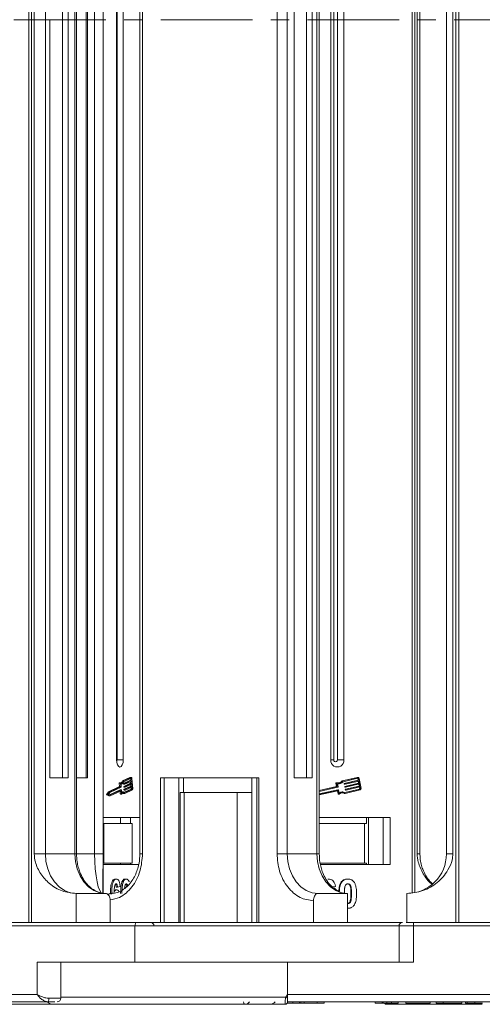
# Model space of a CAD drawing. Header units: millimetres. Extents: x -1004 to 529, y -22 to 1052.
# Tile 10 of 78: x -408 to -344, y 196 to 333. Entities that reach past the tile are written whole.
import ezdxf

# ---------------------------------------------------------------- set-up
doc = ezdxf.new("R2010")
doc.units = ezdxf.units.MM
doc.linetypes.add('CENTERX2', pattern=[20.32, 12.7, -2.54, 2.54, -2.54])

msp = doc.modelspace()

# ---------------------------------------------------------------- linework, layer by layer
at = {"color": 7, "linetype": 'Continuous', "lineweight": 15}
for p, q in [((-407.045, 457.676), (-407.045, 332.676)), ((-406.692, 332.676), (-406.692, 457.676)), ((-347.939, 457.676), (-347.939, 332.676)), ((-347.52, 332.676), (-347.52, 457.676)), ((-396.782, 453.621), (-396.782, 332.676)), ((-354, 453.627), (-354, 332.676)), ((-353.634, 332.676), (-353.634, 453.565)), ((-406.321, 448.176), (-406.321, 332.676)), ((-404.771, 332.676), (-404.771, 448.176)), ((-400.671, 448.176), (-400.671, 332.676)), ((-400.447, 332.676), (-400.447, 448.176)), ((-397.942, 448.176), (-397.942, 332.676)), ((-396.784, 332.676), (-396.784, 448.176)), ((-391.683, 448.176), (-391.683, 332.676)), ((-391.314, 332.676), (-391.314, 448.176)), ((-372.689, 448.176), (-372.689, 332.676)), ((-371.282, 332.676), (-371.282, 448.176)), ((-367.182, 448.176), (-367.182, 332.676)), ((-366.847, 332.676), (-366.847, 448.176)), ((-353.295, 448.176), (-353.295, 332.676)), ((-352.906, 332.676), (-352.906, 448.176)), ((-349.232, 448.176), (-349.232, 332.676)), ((-348.346, 332.676), (-348.346, 448.176)), ((-402.393, 332.676), (-402.393, 437.676)), ((-401.617, 332.676), (-401.617, 437.676)), ((-399.125, 332.676), (-399.125, 437.676)), ((-398.921, 332.676), (-398.921, 437.676)), ((-370.336, 437.676), (-370.336, 332.676)), ((-368.589, 332.676), (-368.589, 437.676)), ((-367.813, 332.676), (-367.813, 437.676)), ((-394.896, 435.176), (-394.896, 332.676)), ((-394.84, 332.676), (-394.84, 435.176)), ((-393.979, 332.676), (-393.979, 435.176)), ((-365.26, 435.176), (-365.26, 332.676)), ((-364.845, 435.176), (-364.845, 332.676)), ((-364.323, 332.676), (-364.323, 435.176)), ((-363.428, 332.676), (-363.428, 435.176)), ((-407.045, 332.676), (-407.045, 207.676)), ((-406.692, 207.676), (-406.692, 332.676)), ((-406.321, 332.676), (-406.321, 217.176)), ((-404.771, 217.176), (-404.771, 332.676)), ((-404.14, 332.676), (-404.14, 227.676)), ((-402.393, 227.676), (-402.393, 332.676)), ((-401.617, 227.676), (-401.617, 332.676)), ((-400.671, 332.676), (-400.671, 217.176)), ((-400.447, 217.176), (-400.447, 332.676)), ((-399.125, 227.676), (-399.125, 332.676)), ((-398.921, 227.676), (-398.921, 332.676)), ((-397.942, 332.676), (-397.942, 217.176)), ((-396.784, 217.176), (-396.784, 332.676)), ((-396.782, 332.676), (-396.782, 211.731)), ((-394.896, 332.676), (-394.896, 230.176)), ((-394.84, 230.176), (-394.84, 332.676)), ((-393.979, 230.176), (-393.979, 332.676)), ((-391.683, 332.676), (-391.683, 217.176)), ((-391.314, 217.176), (-391.314, 332.676)), ((-372.689, 332.676), (-372.689, 217.176)), ((-371.282, 217.176), (-371.282, 332.676)), ((-370.336, 332.676), (-370.336, 227.676)), ((-368.589, 227.676), (-368.589, 332.676)), ((-367.813, 227.676), (-367.813, 332.676)), ((-367.182, 332.676), (-367.182, 217.176)), ((-366.847, 217.176), (-366.847, 332.676)), ((-365.26, 332.676), (-365.26, 230.176)), ((-364.845, 332.676), (-364.845, 230.176)), ((-364.323, 230.176), (-364.323, 332.676)), ((-363.428, 230.176), (-363.428, 332.676)), ((-354, 332.676), (-354, 211.724)), ((-353.634, 211.786), (-353.634, 332.676)), ((-353.295, 332.676), (-353.295, 217.176)), ((-352.906, 217.176), (-352.906, 332.676)), ((-349.232, 332.676), (-349.232, 217.176)), ((-348.346, 217.176), (-348.346, 332.676)), ((-347.939, 332.676), (-347.939, 207.676)), ((-347.52, 207.676), (-347.52, 332.676)), ((-393.979, 230.176), (-394.84, 230.176)), ((-364.845, 230.176), (-365.26, 230.176)), ((-363.428, 230.176), (-364.323, 230.176)), ((-393.063, 227.742), (-394.108, 227.261)), ((-392.886, 227.742), (-393.931, 227.261)), ((-393.063, 227.742), (-392.886, 227.742)), ((-392.869, 227.746), (-393.047, 227.746)), ((-361.598, 227.742), (-363.686, 227.261)), ((-361.518, 227.742), (-363.606, 227.261)), ((-361.598, 227.742), (-361.518, 227.742)), ((-361.485, 227.746), (-361.565, 227.746)), ((-404.14, 227.676), (-401.617, 227.676)), ((-400.447, 227.676), (-398.921, 227.676)), ((-394.488, 226.486), (-396.047, 225.768)), ((-394.311, 226.486), (-395.869, 225.768)), ((-394.26, 226.389), (-395.847, 225.658)), ((-394.531, 226.93), (-394.488, 226.486)), ((-394.531, 226.93), (-394.354, 226.93)), ((-394.327, 227.001), (-394.505, 227.001)), ((-394.488, 226.486), (-394.311, 226.486)), ((-394.354, 226.93), (-394.311, 226.486)), ((-394.292, 226.868), (-394.249, 226.424)), ((-394.291, 226.857), (-394.227, 226.857)), ((-394.108, 227.261), (-393.931, 227.261)), ((-393.964, 226.877), (-393.958, 226.82)), ((-393.964, 226.877), (-393.786, 226.877)), ((-393.78, 226.82), (-393.958, 226.82)), ((-392.998, 227.352), (-393.953, 226.912)), ((-393.953, 226.912), (-393.775, 226.912)), ((-393.945, 226.797), (-393.767, 226.797)), ((-393.925, 226.475), (-393.919, 226.418)), ((-393.925, 226.475), (-393.747, 226.475)), ((-393.919, 226.418), (-393.741, 226.418)), ((-392.959, 226.95), (-393.914, 226.51)), ((-393.914, 226.51), (-393.736, 226.51)), ((-393.906, 226.394), (-393.728, 226.394)), ((-392.874, 227.627), (-393.903, 227.153)), ((-392.92, 226.548), (-393.875, 226.108)), ((-393.78, 226.82), (-393.786, 226.877)), ((-393.775, 226.912), (-392.82, 227.352)), ((-392.809, 227.237), (-393.764, 226.797)), ((-393.741, 226.418), (-393.747, 226.475)), ((-393.736, 226.51), (-392.781, 226.95)), ((-392.77, 226.835), (-393.725, 226.395)), ((-393.697, 226.108), (-392.742, 226.548)), ((-392.731, 226.433), (-393.686, 225.993)), ((-393.018, 227.561), (-392.998, 227.352)), ((-392.998, 227.352), (-392.82, 227.352)), ((-392.979, 227.159), (-392.959, 226.95)), ((-392.842, 227.582), (-392.973, 227.582)), ((-392.959, 226.95), (-392.781, 226.95)), ((-392.94, 226.757), (-392.92, 226.548)), ((-392.92, 226.548), (-392.742, 226.548)), ((-392.901, 226.355), (-392.887, 226.203)), ((-392.82, 227.352), (-392.842, 227.582)), ((-392.781, 226.95), (-392.809, 227.237)), ((-392.656, 226.227), (-392.79, 227.606)), ((-392.742, 226.548), (-392.77, 226.835)), ((-392.709, 226.203), (-392.731, 226.433)), ((-375.19, 227.676), (-388.812, 227.676)), ((-388.812, 227.676), (-388.812, 207.676)), ((-388.323, 207.676), (-388.323, 227.676)), ((-386.289, 227.676), (-386.289, 207.676)), ((-385.658, 225.676), (-385.658, 227.676)), ((-376.2, 207.676), (-376.2, 227.676)), ((-375.499, 227.676), (-375.499, 207.676)), ((-375.19, 207.676), (-375.19, 227.676)), ((-370.336, 227.676), (-367.813, 227.676)), ((-364.445, 226.486), (-366.847, 225.932)), ((-364.365, 226.486), (-366.847, 225.914)), ((-364.264, 226.389), (-366.847, 225.793)), ((-364.531, 226.93), (-364.445, 226.486)), ((-364.531, 226.93), (-364.451, 226.93)), ((-364.399, 227.001), (-364.479, 227.001)), ((-364.451, 226.93), (-364.365, 226.486)), ((-364.445, 226.486), (-364.365, 226.486)), ((-364.329, 226.868), (-364.243, 226.424)), ((-364.278, 226.857), (-364.198, 226.857)), ((-363.686, 227.261), (-363.606, 227.261)), ((-361.496, 227.627), (-363.551, 227.153)), ((-363.397, 226.877), (-363.386, 226.82)), ((-363.397, 226.877), (-363.317, 226.877)), ((-363.306, 226.82), (-363.386, 226.82)), ((-361.468, 227.352), (-363.376, 226.912)), ((-363.376, 226.912), (-363.296, 226.912)), ((-363.359, 226.797), (-363.279, 226.797)), ((-363.319, 226.475), (-363.308, 226.418)), ((-363.319, 226.475), (-363.239, 226.475)), ((-363.306, 226.82), (-363.317, 226.877)), ((-363.308, 226.418), (-363.228, 226.418)), ((-361.39, 226.95), (-363.298, 226.51)), ((-363.298, 226.51), (-363.218, 226.51)), ((-363.296, 226.912), (-361.388, 227.352)), ((-363.282, 226.394), (-363.201, 226.394)), ((-361.365, 227.237), (-363.274, 226.797)), ((-363.228, 226.418), (-363.239, 226.475)), ((-361.312, 226.548), (-363.22, 226.108)), ((-363.218, 226.51), (-361.31, 226.95)), ((-361.288, 226.835), (-363.196, 226.395)), ((-363.14, 226.108), (-361.232, 226.548)), ((-361.21, 226.433), (-363.118, 225.993)), ((-361.512, 227.582), (-361.468, 227.352)), ((-361.432, 227.582), (-361.512, 227.582)), ((-361.468, 227.352), (-361.388, 227.352)), ((-361.442, 227.22), (-361.39, 226.95)), ((-361.388, 227.352), (-361.432, 227.582)), ((-361.39, 226.95), (-361.31, 226.95)), ((-361.31, 226.95), (-361.365, 227.237)), ((-361.364, 226.817), (-361.312, 226.548)), ((-361.06, 226.227), (-361.327, 227.606)), ((-361.312, 226.548), (-361.232, 226.548)), ((-361.232, 226.548), (-361.288, 226.835)), ((-361.286, 226.415), (-361.245, 226.203)), ((-361.165, 226.203), (-361.21, 226.433)), ((-396.047, 225.768), (-396.277, 225.417)), ((-396.1, 225.417), (-396.277, 225.417)), ((-396.267, 225.311), (-395.991, 225.193)), ((-396.267, 225.311), (-396.089, 225.311)), ((-395.869, 225.768), (-396.1, 225.417)), ((-396.089, 225.311), (-395.814, 225.193)), ((-396.047, 225.768), (-395.869, 225.768)), ((-395.847, 225.658), (-396.017, 225.4)), ((-396.017, 225.4), (-395.814, 225.313)), ((-395.991, 225.193), (-395.814, 225.193)), ((-394.404, 226.044), (-395.906, 225.352)), ((-395.814, 225.313), (-394.226, 226.044)), ((-395.814, 225.193), (-394.268, 225.905)), ((-394.425, 225.833), (-394.389, 225.467)), ((-394.404, 226.044), (-394.226, 226.044)), ((-394.224, 226.045), (-394.401, 226.045)), ((-394.212, 225.467), (-394.389, 225.467)), ((-394.363, 225.42), (-394.185, 225.42)), ((-394.317, 225.882), (-394.252, 225.882)), ((-394.252, 225.882), (-394.212, 225.467)), ((-394.21, 226.022), (-394.167, 225.577)), ((-393.926, 225.729), (-394.103, 225.729)), ((-393.941, 225.537), (-393.764, 225.537)), ((-393.886, 226.073), (-393.88, 226.016)), ((-393.886, 226.073), (-393.708, 226.073)), ((-393.88, 226.016), (-393.702, 226.016)), ((-393.875, 226.108), (-393.697, 226.108)), ((-393.867, 225.992), (-393.689, 225.992)), ((-392.907, 226.133), (-393.831, 225.708)), ((-393.764, 225.537), (-392.719, 226.019)), ((-393.758, 225.66), (-392.73, 226.133)), ((-393.702, 226.016), (-393.708, 226.073)), ((-392.73, 226.133), (-392.907, 226.133)), ((-392.887, 226.203), (-392.709, 226.203)), ((-386.115, 225.676), (-386.115, 207.676)), ((-385.561, 225.676), (-386.115, 225.676)), ((-385.561, 207.676), (-385.561, 225.676)), ((-385.561, 225.676), (-378.189, 225.676)), ((-378.189, 225.676), (-378.189, 207.676)), ((-376.2, 225.676), (-378.189, 225.676)), ((-366.847, 225.433), (-364.197, 226.044)), ((-364.277, 226.044), (-366.847, 225.452)), ((-366.847, 225.313), (-364.28, 225.905)), ((-364.328, 225.882), (-364.248, 225.467)), ((-364.328, 225.882), (-364.248, 225.882)), ((-364.277, 226.044), (-364.197, 226.044)), ((-364.192, 226.045), (-364.272, 226.045)), ((-364.248, 225.882), (-364.168, 225.467)), ((-364.168, 225.467), (-364.248, 225.467)), ((-364.195, 225.42), (-364.115, 225.42)), ((-364.165, 226.022), (-364.079, 225.577)), ((-363.596, 225.729), (-363.676, 225.729)), ((-363.352, 225.537), (-363.272, 225.537)), ((-361.287, 226.133), (-363.291, 225.671)), ((-363.272, 225.537), (-361.184, 226.019)), ((-363.262, 225.66), (-361.207, 226.133)), ((-363.241, 226.073), (-363.23, 226.016)), ((-363.241, 226.073), (-363.161, 226.073)), ((-363.23, 226.016), (-363.15, 226.016)), ((-363.22, 226.108), (-363.14, 226.108)), ((-363.204, 225.992), (-363.124, 225.992)), ((-363.15, 226.016), (-363.161, 226.073)), ((-361.207, 226.133), (-361.287, 226.133)), ((-361.245, 226.203), (-361.165, 226.203)), ((-391.683, 222.176), (-396.782, 222.176)), ((-396.782, 221.376), (-396.653, 221.376)), ((-396.653, 221.376), (-396.653, 215.876)), ((-396.653, 221.376), (-392.755, 221.376)), ((-394.351, 221.376), (-394.351, 222.176)), ((-392.99, 221.376), (-392.99, 222.176)), ((-392.755, 215.876), (-392.755, 221.376)), ((-357.013, 222.176), (-366.847, 222.176)), ((-366.847, 221.376), (-360.57, 221.376)), ((-360.57, 215.876), (-360.57, 221.376)), ((-360.57, 221.376), (-360.321, 221.376)), ((-360.321, 221.376), (-360.321, 222.176)), ((-360.022, 222.176), (-360.022, 215.676)), ((-358.014, 215.676), (-358.014, 222.176)), ((-357.013, 215.676), (-357.013, 222.176)), ((-406.321, 217.176), (-404.771, 217.176)), ((-404.771, 217.176), (-400.671, 217.176)), ((-400.671, 217.176), (-400.447, 217.176)), ((-400.447, 217.176), (-397.942, 217.176)), ((-397.942, 217.176), (-396.784, 217.176)), ((-391.683, 217.176), (-391.314, 217.176)), ((-372.689, 217.176), (-371.282, 217.176)), ((-371.282, 217.176), (-367.182, 217.176)), ((-367.182, 217.176), (-366.847, 217.176)), ((-353.295, 217.176), (-352.906, 217.176)), ((-349.232, 217.176), (-348.346, 217.176)), ((-396.653, 215.876), (-396.782, 215.876)), ((-396.782, 215.676), (-391.843, 215.676)), ((-396.653, 215.876), (-392.755, 215.876)), ((-394.351, 215.876), (-394.351, 215.676)), ((-392.99, 215.676), (-392.99, 215.876)), ((-366.727, 215.876), (-360.57, 215.876)), ((-366.684, 215.676), (-357.013, 215.676)), ((-360.321, 215.876), (-360.57, 215.876)), ((-360.321, 215.876), (-360.321, 215.676)), ((-394.928, 213.676), (-395.106, 213.676)), ((-393.984, 213.269), (-394.162, 213.269)), ((-393.566, 213.676), (-393.744, 213.676)), ((-365.599, 213.676), (-365.679, 213.676)), ((-363.713, 213.269), (-363.793, 213.269)), ((-362.878, 213.676), (-362.958, 213.676)), ((-400.503, 211.676), (-400.503, 207.676)), ((-400.503, 211.676), (-396.403, 211.676)), ((-395.755, 211.622), (-395.577, 211.622)), ((-394.92, 212.188), (-395.097, 212.188)), ((-394.777, 212.547), (-394.955, 212.547)), ((-394.424, 212.631), (-394.777, 212.547)), ((-367.014, 211.676), (-362.914, 211.676)), ((-364.593, 212.631), (-365.018, 212.581)), ((-362.914, 207.676), (-362.914, 211.676)), ((-362.384, 211.648), (-362.464, 211.648)), ((-354.732, 207.676), (-354.732, 211.676)), ((-395.772, 207.676), (-395.772, 210.676)), ((-367.644, 210.676), (-367.644, 207.676)), ((-362.463, 210.684), (-362.543, 210.684)), ((-362.878, 209.624), (-362.914, 209.624)), ((-392.044, 207.676), (-430.514, 207.676)), ((-353.803, 207.176), (-353.803, 207.676)), ((-304.232, 207.676), (-353.803, 207.676)), ((-430.829, 207.176), (-392.359, 207.176)), ((-392.359, 207.176), (-392.359, 202.176)), ((-392.359, 207.176), (-355.803, 207.176)), ((-355.803, 207.176), (-355.803, 202.176)), ((-355.803, 207.176), (-353.803, 207.176)), ((-353.803, 202.176), (-353.803, 207.176)), ((-353.803, 207.176), (-304.232, 207.176)), ((-405.885, 202.176), (-405.885, 197.676)), ((-392.359, 202.176), (-405.885, 202.176)), ((-402.623, 197.176), (-402.623, 202.176)), ((-392.359, 202.176), (-371.232, 202.176)), ((-371.232, 197.676), (-371.232, 202.176)), ((-371.232, 202.176), (-353.803, 202.176)), ((-405.885, 197.676), (-444.354, 197.676)), ((-443.724, 196.676), (-404.386, 196.676)), ((-404.307, 197.176), (-402.623, 197.176)), ((-402.623, 197.326), (-371.466, 197.326)), ((-371.466, 197.326), (-371.232, 197.676)), ((-371.295, 196.476), (-370.483, 196.476)), ((-321.66, 197.676), (-371.232, 197.676)), ((-371.232, 196.678), (-371.232, 196.676)), ((-371.232, 196.676), (-346.604, 196.676)), ((-366.276, 196.676), (-371.232, 196.676)), ((-371.232, 196.676), (-320.542, 196.676)), ((-370.483, 196.476), (-370.483, 196.676)), ((-370.483, 196.476), (-369.602, 196.476)), ((-369.602, 196.676), (-369.602, 196.476)), ((-369.602, 196.476), (-369.402, 196.476)), ((-369.402, 196.676), (-369.402, 196.476)), ((-368.921, 196.676), (-368.921, 196.476)), ((-367.114, 196.676), (-367.114, 196.476)), ((-366.164, 196.476), (-366.164, 196.676)), ((-359.104, 196.676), (-359.104, 196.476)), ((-358.142, 196.476), (-359.104, 196.476)), ((-358.142, 196.676), (-358.142, 196.476)), ((-358.012, 196.676), (-358.012, 196.476)), ((-357.497, 196.676), (-357.497, 196.476)), ((-356.86, 196.676), (-356.86, 196.476)), ((-356.86, 196.476), (-355.898, 196.476)), ((-355.898, 196.676), (-354.873, 196.676)), ((-355.898, 196.676), (-355.898, 196.476)), ((-354.873, 196.676), (-354.873, 196.476)), ((-354.873, 196.476), (-351.475, 196.476)), ((-351.475, 196.676), (-351.475, 196.476)), ((-350.642, 196.676), (-350.642, 196.476)), ((-350.642, 196.476), (-349.68, 196.476)), ((-349.68, 196.676), (-349.68, 196.476)), ((-349.68, 196.476), (-347.116, 196.476)), ((-347.116, 196.676), (-347.116, 196.476)), ((-346.604, 196.676), (-346.604, 196.476)), ((-346.38, 196.676), (-346.38, 196.476)), ((-345.292, 196.676), (-345.292, 196.476)), ((-403.907, 196.326), (-417.392, 196.326)), ((-405.188, 196.326), (-405.185, 196.326)), ((-377.157, 196.326), (-377.16, 196.326)), ((-373.712, 196.326), (-373.7, 196.326)), ((-371.582, 196.326), (-371.582, 196.326)), ((-357.492, 196.326), (-357.493, 196.326)), ((-344.303, 196.326), (-357.492, 196.326))]:
    msp.add_line(p, q, dxfattribs=at)
at = {"color": 1, "linetype": 'CENTERX2', "lineweight": 13}
msp.add_line((355.422, 332.676), (-482.661, 332.676), dxfattribs=at)
at = {"color": 7, "linetype": 'Continuous', "lineweight": 15, "flags": 128}
for points in [[(-394.896, 230.176), (-394.861, 229.793), (-394.762, 229.468), (-394.613, 229.252), (-394.438, 229.176), (-394.262, 229.252), (-394.113, 229.468), (-394.014, 229.793), (-393.979, 230.176)], [(-393.047, 227.746), (-393.048, 227.746), (-393.063, 227.742)], [(-392.886, 227.742), (-392.87, 227.746), (-392.854, 227.743), (-392.839, 227.733), (-392.825, 227.717), (-392.812, 227.696), (-392.802, 227.669), (-392.795, 227.639), (-392.79, 227.606)], [(-361.565, 227.746), (-361.567, 227.746), (-361.598, 227.742)], [(-394.505, 227.001), (-394.505, 227.001), (-394.512, 226.999), (-394.518, 226.993), (-394.524, 226.984), (-394.528, 226.973), (-394.531, 226.959), (-394.532, 226.945), (-394.531, 226.93)], [(-394.354, 226.93), (-394.354, 226.945), (-394.353, 226.959), (-394.35, 226.973), (-394.346, 226.984), (-394.341, 226.993), (-394.334, 226.999), (-394.328, 227.001), (-394.321, 226.999)], [(-394.321, 226.999), (-394.268, 226.98), (-394.215, 226.975), (-394.161, 226.987), (-394.109, 227.013), (-394.059, 227.055), (-394.012, 227.111), (-393.969, 227.18), (-393.931, 227.261)], [(-393.903, 227.153), (-393.943, 227.076), (-393.986, 227.008), (-394.033, 226.953), (-394.082, 226.909), (-394.133, 226.879), (-394.186, 226.861), (-394.239, 226.858), (-394.292, 226.868)], [(-393.958, 226.82), (-393.957, 226.814), (-393.956, 226.809), (-393.954, 226.805), (-393.952, 226.801), (-393.95, 226.799), (-393.947, 226.797), (-393.945, 226.797)], [(-393.919, 226.418), (-393.918, 226.412), (-393.917, 226.407), (-393.915, 226.403), (-393.913, 226.399), (-393.911, 226.397), (-393.908, 226.395), (-393.906, 226.394)], [(-393.764, 226.797), (-393.767, 226.797), (-393.77, 226.797), (-393.772, 226.799), (-393.774, 226.801), (-393.776, 226.805), (-393.778, 226.809), (-393.779, 226.814), (-393.78, 226.82)], [(-393.725, 226.395), (-393.728, 226.394), (-393.731, 226.395), (-393.733, 226.397), (-393.735, 226.399), (-393.737, 226.403), (-393.739, 226.407), (-393.74, 226.412), (-393.741, 226.418)], [(-392.842, 227.582), (-392.844, 227.593), (-392.847, 227.603), (-392.85, 227.612), (-392.854, 227.619), (-392.859, 227.624), (-392.864, 227.628), (-392.869, 227.629), (-392.874, 227.627)], [(-364.327, 226.859), (-364.303, 226.858), (-364.278, 226.857)], [(-394.401, 226.045), (-394.402, 226.045), (-394.404, 226.044)], [(-394.389, 225.467), (-394.387, 225.453), (-394.384, 225.44), (-394.378, 225.43), (-394.372, 225.424), (-394.366, 225.42), (-394.363, 225.42)], [(-394.268, 225.905), (-394.265, 225.906), (-394.263, 225.905), (-394.26, 225.904), (-394.258, 225.901), (-394.256, 225.897), (-394.254, 225.893), (-394.253, 225.888), (-394.252, 225.882)], [(-394.226, 226.044), (-394.224, 226.045), (-394.221, 226.044), (-394.219, 226.043), (-394.216, 226.04), (-394.214, 226.036), (-394.213, 226.032), (-394.211, 226.027), (-394.21, 226.022)], [(-394.169, 225.432), (-394.175, 225.425), (-394.181, 225.421), (-394.188, 225.42), (-394.195, 225.424), (-394.201, 225.43), (-394.206, 225.44), (-394.21, 225.453), (-394.212, 225.467)], [(-394.103, 225.729), (-394.145, 225.725), (-394.181, 225.715)], [(-394.169, 225.432), (-394.124, 225.497), (-394.076, 225.548), (-394.026, 225.584), (-393.973, 225.606), (-393.919, 225.612), (-393.866, 225.602), (-393.814, 225.577), (-393.764, 225.537)], [(-394.015, 225.59), (-393.992, 225.577), (-393.941, 225.537)], [(-393.88, 226.016), (-393.879, 226.01), (-393.878, 226.005), (-393.876, 226.001), (-393.874, 225.997), (-393.872, 225.994), (-393.869, 225.993), (-393.867, 225.992)], [(-393.686, 225.993), (-393.689, 225.992), (-393.692, 225.993), (-393.694, 225.994), (-393.696, 225.997), (-393.699, 226.001), (-393.7, 226.005), (-393.701, 226.01), (-393.702, 226.016)], [(-364.272, 226.045), (-364.272, 226.045), (-364.277, 226.044)], [(-400.503, 211.676), (-401.335, 211.781), (-402.136, 212.094), (-402.874, 212.602), (-403.521, 213.286), (-404.051, 214.12), (-404.446, 215.071), (-404.689, 216.103), (-404.771, 217.176)], [(-400.671, 217.176), (-400.589, 216.103), (-400.346, 215.071), (-399.952, 214.12), (-399.421, 213.286), (-398.774, 212.602), (-398.037, 212.094), (-397.236, 211.781), (-396.403, 211.676)], [(-397.942, 217.176), (-397.92, 216.103), (-397.856, 215.071), (-397.752, 214.12), (-397.613, 213.286), (-397.442, 212.602), (-397.248, 212.094), (-397.037, 211.781), (-396.817, 211.676)], [(-367.014, 211.676), (-367.846, 211.781), (-368.647, 212.094), (-369.385, 212.602), (-370.032, 213.286), (-370.563, 214.12), (-370.957, 215.071), (-371.2, 216.103), (-371.282, 217.176)], [(-367.182, 217.176), (-367.1, 216.103), (-366.858, 215.071), (-366.463, 214.12), (-365.932, 213.286), (-365.286, 212.602), (-364.548, 212.094), (-363.747, 211.781), (-362.914, 211.676)], [(-392.359, 207.176), (-392.353, 207.273), (-392.335, 207.367), (-392.306, 207.453), (-392.267, 207.529), (-392.219, 207.591), (-392.165, 207.637), (-392.106, 207.666), (-392.044, 207.676)], [(-377.32, 196.676), (-377.317, 196.607), (-377.308, 196.542), (-377.293, 196.481), (-377.273, 196.428), (-377.249, 196.385), (-377.221, 196.352), (-377.191, 196.332), (-377.16, 196.326)], [(-377.319, 196.676), (-377.315, 196.607), (-377.306, 196.542), (-377.291, 196.481), (-377.271, 196.428), (-377.246, 196.385), (-377.219, 196.352), (-377.188, 196.332), (-377.157, 196.326)]]:
    msp.add_lwpolyline(points, dxfattribs=at)
at = {"color": 7, "linetype": 'Continuous', "lineweight": 15}
for centre, radius, start, end in [((-395.288, 230.157), 0.448, 333.89769, 2.36402), ((-364.344, 230.111), 0.919, 175.9743, 4.0257), ((-364.584, 230.157), 0.262, 175.9743, 4.0257), ((-361.487, 227.583), 0.162, 8.32416, 100.8818), ((-394.566, 227.406), 0.48, 301.38027, 342.33473), ((-394.286, 226.416), 0.0372, 314.13938, 12.60398), ((-393.927, 226.885), 0.0372, 134.13938, 192.60398), ((-393.888, 226.483), 0.0372, 134.13938, 192.60398), ((-393.75, 226.885), 0.0372, 134.13938, 192.60398), ((-393.711, 226.483), 0.0372, 134.13938, 192.60398), ((-364.476, 226.944), 0.0572, 92.84729, 193.92895), ((-364.397, 226.944), 0.0562, 78.9022, 194.44444), ((-364.199, 227.736), 0.76, 255.78244, 321.29256), ((-364.201, 227.722), 0.863, 261.47043, 318.84219), ((-364.272, 226.417), 0.0294, 285.60851, 12.74305), ((-364.288, 227.75), 0.775, 273.67907, 320.9117), ((-363.368, 226.884), 0.0294, 105.60851, 192.74305), ((-363.359, 226.824), 0.0274, 188.63445, 268.36057), ((-363.29, 226.482), 0.0294, 105.60851, 192.74305), ((-363.288, 226.884), 0.0294, 105.60851, 192.74305), ((-363.281, 226.422), 0.0274, 188.63445, 268.36057), ((-363.279, 226.824), 0.0271, 188.32416, 280.8818), ((-363.21, 226.482), 0.0294, 105.60851, 192.74305), ((-363.201, 226.422), 0.0271, 188.32416, 280.8818), ((-361.57, 227.571), 0.0591, 10.3902, 52.74216), ((-361.486, 227.574), 0.0541, 8.32416, 100.8818), ((-396.202, 225.371), 0.088, 148.4171, 222.65237), ((-396.025, 225.371), 0.088, 148.4171, 222.65237), ((-393.931, 225.462), 0.263, 48.76757, 153.96775), ((-393.849, 226.081), 0.0372, 134.13938, 192.60398), ((-393.672, 226.081), 0.0372, 134.13938, 192.60398), ((-392.959, 226.187), 0.0744, 314.13938, 12.60398), ((-392.781, 226.187), 0.0744, 314.13938, 12.60398), ((-392.874, 226.179), 0.223, 314.13938, 12.60398), ((-364.359, 225.877), 0.0306, 10.77909, 32.19325), ((-364.275, 225.878), 0.0271, 8.32416, 100.8818), ((-364.194, 225.475), 0.055, 188.75058, 268.24443), ((-364.192, 226.018), 0.0271, 8.32416, 100.8818), ((-364.116, 225.473), 0.0528, 187.30514, 308.70232), ((-363.674, 224.88), 0.849, 90.15732, 119.17631), ((-363.597, 224.865), 0.747, 64.22467, 130.55629), ((-363.597, 224.886), 0.843, 66.58618, 124.90611), ((-363.678, 224.867), 0.745, 64.0967, 86.80338), ((-363.212, 226.079), 0.0294, 105.60851, 192.74305), ((-363.203, 226.02), 0.0274, 188.63445, 268.36057), ((-363.132, 226.079), 0.0294, 105.60851, 192.74305), ((-363.123, 226.019), 0.0271, 188.32416, 280.8818), ((-361.303, 226.19), 0.0588, 285.60851, 12.74305), ((-361.223, 226.19), 0.0588, 285.60851, 12.74305), ((-361.232, 226.188), 0.176, 285.60851, 12.74305), ((-354.732, 217.176), 5.5, 270, 0), ((-390.227, 207.176), 0.5, 0, 90), ((-355.303, 207.176), 0.5, 90, 180), ((-403.732, 197.326), 1, 220.5416, 270), ((-405.158, 197.054), 0.859, 333.88979, 8.15539), ((-403.123, 197.176), 0.5, 270, 0), ((-373.699, 197.326), 1, 270, 319.4584), ((-371.582, 196.676), 0.35, 269.99809, 359.99965), ((-335.688, 264.253), 75.89, 241.87179, 242.07191), ((-357.488, 196.64), 0.314, 212.2896, 269.08367), ((-357.487, 196.64), 0.315, 212.33222, 269.07037)]:
    msp.add_arc(centre, radius, start, end, dxfattribs=at)
for points, knots in [([(-406.321, 217.176), (-406.281, 216.785), (-406.18, 215.786), (-405.429, 214.332), (-404.181, 212.919), (-402.481, 211.882), (-401.16, 211.744), (-400.503, 211.676)], [0, 0, 0, 0, 0.1257134, 0.3212757, 0.5244662, 0.763484, 1, 1, 1, 1]), ([(-396.438, 211.69), (-396.474, 211.686), (-396.838, 211.645), (-397.479, 211.842), (-398.31, 212.286), (-399.001, 212.928), (-399.566, 213.709), (-399.961, 214.523), (-400.219, 215.317), (-400.404, 216.172), (-400.432, 216.804), (-400.447, 217.176)], [0, 0, 0, 0, 0.0184747, 0.1833772, 0.3223338, 0.4539016, 0.5780474, 0.6979366, 0.7850116, 0.8735924, 1, 1, 1, 1]), ([(-396.817, 211.676), (-396.813, 211.752), (-396.805, 211.905), (-396.795, 213.094), (-396.788, 214.645), (-396.784, 216.089), (-396.784, 216.881), (-396.784, 217.176)], [0, 0, 0, 0, 0.2490962, 0.4982428, 0.745205, 0.90541, 1, 1, 1, 1]), ([(-395.845, 210.802), (-395.387, 210.87), (-394.588, 210.988), (-393.574, 211.71), (-392.765, 212.544), (-392.114, 213.587), (-391.485, 215.1), (-391.381, 216.358), (-391.314, 217.176)], [0, 0, 0, 0, 0.1855577, 0.3235968, 0.4645653, 0.6055339, 0.743573, 1, 1, 1, 1]), ([(-391.683, 217.176), (-391.705, 216.737), (-391.735, 216.119), (-391.932, 215.247), (-392.165, 214.536), (-392.538, 213.768), (-393.018, 213.069), (-393.604, 212.47), (-394.282, 212.013), (-395.001, 211.721), (-395.492, 211.702), (-395.727, 211.693)], [0, 0, 0, 0, 0.1480176, 0.2086585, 0.308329, 0.4108522, 0.5201511, 0.6342901, 0.7540816, 0.8822228, 1, 1, 1, 1]), ([(-372.689, 217.176), (-372.621, 216.358), (-372.518, 215.1), (-371.889, 213.587), (-371.238, 212.545), (-370.429, 211.706), (-369.255, 210.896), (-368.279, 210.762), (-367.644, 210.676)], [0, 0, 0, 0, 0.2394568, 0.3683607, 0.5, 0.6316393, 0.7605432, 1, 1, 1, 1]), ([(-364.811, 212.391), (-365.001, 212.551), (-365.404, 212.889), (-365.934, 213.629), (-366.339, 214.442), (-366.604, 215.244), (-366.8, 216.124), (-366.829, 216.778), (-366.847, 217.176)], [0, 0, 0, 0, 0.1650514, 0.3504811, 0.5346485, 0.6686477, 0.7985185, 1, 1, 1, 1]), ([(-354.732, 211.676), (-353.972, 211.752), (-352.452, 211.905), (-350.43, 213.094), (-349.098, 214.645), (-348.437, 216.089), (-348.371, 216.881), (-348.346, 217.176)], [0, 0, 0, 0, 0.2490962, 0.4982428, 0.745205, 0.90541, 1, 1, 1, 1]), ([(-353.295, 217.176), (-353.26, 216.783), (-353.169, 215.781), (-352.465, 214.369), (-351.786, 213.328), (-351.295, 213.019), (-351.261, 212.997)], [0, 0, 0, 0, 0.2329849, 0.5954212, 0.9719946, 1, 1, 1, 1]), ([(-351.19, 213.042), (-351.303, 213.141), (-351.672, 213.466), (-352.119, 214.147), (-352.511, 214.96), (-352.759, 215.766), (-352.887, 216.495), (-352.901, 216.983), (-352.906, 217.176)], [0, 0, 0, 0, 0.1028391, 0.3379815, 0.5318824, 0.6901784, 0.878204, 1, 1, 1, 1]), ([(-395.106, 213.676), (-395.168, 213.666), (-395.292, 213.646), (-395.461, 213.458), (-395.6, 213.16), (-395.718, 212.64), (-395.751, 212.102), (-395.754, 211.72), (-395.755, 211.622)], [0, 0, 0, 0, 0.1432403, 0.2876095, 0.4304489, 0.5911346, 0.8954395, 1, 1, 1, 1]), ([(-395.577, 211.622), (-395.576, 211.755), (-395.572, 212.157), (-395.53, 212.712), (-395.402, 213.221), (-395.243, 213.523), (-395.074, 213.661), (-394.967, 213.672), (-394.928, 213.676)], [0, 0, 0, 0, 0.14233715, 0.4291269, 0.58994334, 0.75120549, 0.90989458, 1, 1, 1, 1]), ([(-394.973, 213.009), (-394.998, 213.003), (-395.048, 212.993), (-395.117, 212.892), (-395.183, 212.72), (-395.232, 212.358), (-395.243, 212.058), (-395.251, 211.853)], [0, 0, 0, 0, 0.1120492, 0.2243802, 0.3701146, 0.5702758, 1, 1, 1, 1]), ([(-395.061, 212.96), (-395.051, 212.948), (-395.023, 212.918), (-394.987, 212.818), (-394.964, 212.686), (-394.958, 212.588), (-394.955, 212.547)], [0, 0, 0, 0, 0.1538214, 0.401788, 0.7485834, 1, 1, 1, 1]), ([(-394.777, 212.547), (-394.783, 212.625), (-394.792, 212.747), (-394.833, 212.891), (-394.882, 212.972), (-394.931, 213.005), (-394.962, 213.008), (-394.973, 213.009)], [0, 0, 0, 0, 0.33383999, 0.52454673, 0.71637239, 0.89182439, 1, 1, 1, 1]), ([(-394.928, 213.676), (-394.866, 213.665), (-394.753, 213.646), (-394.609, 213.462), (-394.499, 213.185), (-394.446, 212.888), (-394.429, 212.689), (-394.424, 212.631)], [0, 0, 0, 0, 0.2426908, 0.4390024, 0.635006, 0.8950587, 1, 1, 1, 1]), ([(-394.162, 213.269), (-394.18, 213.215), (-394.216, 213.105), (-394.267, 212.871), (-394.308, 212.566), (-394.331, 212.231), (-394.342, 211.926), (-394.343, 211.746), (-394.343, 211.656)], [0, 0, 0, 0, 0.1186054, 0.2395285, 0.4577299, 0.6808956, 0.8402145, 1, 1, 1, 1]), ([(-394.166, 211.656), (-394.165, 211.79), (-394.162, 212.093), (-394.129, 212.62), (-394.065, 213.041), (-393.992, 213.247), (-393.984, 213.269)], [0, 0, 0, 0, 0.2373811, 0.5389182, 0.9490817, 1, 1, 1, 1]), ([(-393.744, 213.676), (-393.774, 213.673), (-393.836, 213.668), (-393.927, 213.626), (-394.014, 213.548), (-394.081, 213.451), (-394.129, 213.353), (-394.151, 213.297), (-394.162, 213.269)], [0, 0, 0, 0, 0.1936008, 0.3905147, 0.5848165, 0.7866715, 0.8927878, 1, 1, 1, 1]), ([(-393.984, 213.269), (-393.964, 213.319), (-393.923, 213.421), (-393.845, 213.537), (-393.759, 213.62), (-393.681, 213.658), (-393.616, 213.673), (-393.583, 213.675), (-393.566, 213.676)], [0, 0, 0, 0, 0.1937762, 0.3936, 0.5878635, 0.7889077, 0.894169, 1, 1, 1, 1]), ([(-393.774, 212.616), (-393.763, 212.685), (-393.745, 212.798), (-393.696, 212.923), (-393.639, 212.99), (-393.594, 213.006), (-393.569, 213.009), (-393.566, 213.009)], [0, 0, 0, 0, 0.3348035, 0.5425606, 0.750382, 0.9707212, 1, 1, 1, 1]), ([(-393.655, 212.963), (-393.641, 212.948), (-393.609, 212.913), (-393.563, 212.781), (-393.544, 212.659), (-393.532, 212.579)], [0, 0, 0, 0, 0.20842898, 0.47959735, 1, 1, 1, 1]), ([(-393.566, 213.676), (-393.535, 213.673), (-393.474, 213.669), (-393.383, 213.625), (-393.295, 213.547), (-393.229, 213.448), (-393.18, 213.35), (-393.158, 213.293), (-393.146, 213.264)], [0, 0, 0, 0, 0.1926273, 0.3886837, 0.5820134, 0.7832006, 0.8910383, 1, 1, 1, 1]), ([(-393.566, 213.009), (-393.54, 213.003), (-393.493, 212.993), (-393.435, 212.918), (-393.399, 212.828), (-393.388, 212.759), (-393.383, 212.732)], [0, 0, 0, 0, 0.3298008, 0.5813367, 0.8336387, 1, 1, 1, 1]), ([(-365.298, 212.547), (-365.309, 212.625), (-365.327, 212.747), (-365.41, 212.891), (-365.507, 212.972), (-365.606, 213.005), (-365.666, 213.008), (-365.689, 213.009)], [0, 0, 0, 0, 0.33384, 0.5245467, 0.7163724, 0.8918244, 1, 1, 1, 1]), ([(-365.599, 213.676), (-365.474, 213.665), (-365.249, 213.646), (-364.962, 213.462), (-364.741, 213.185), (-364.635, 212.888), (-364.602, 212.689), (-364.593, 212.631)], [0, 0, 0, 0, 0.2426908, 0.4390024, 0.635006, 0.8950587, 1, 1, 1, 1]), ([(-363.793, 213.269), (-363.829, 213.215), (-363.902, 213.105), (-364.003, 212.871), (-364.084, 212.566), (-364.13, 212.259), (-364.141, 212.072), (-364.144, 212.01)], [0, 0, 0, 0, 0.1500294, 0.3029906, 0.5790035, 0.861296, 1, 1, 1, 1]), ([(-364.066, 211.988), (-364.065, 212.011), (-364.06, 212.203), (-364, 212.62), (-363.874, 213.041), (-363.729, 213.247), (-363.713, 213.269)], [0, 0, 0, 0, 0.050119, 0.425699, 0.9365787, 1, 1, 1, 1]), ([(-362.958, 213.676), (-363.019, 213.673), (-363.142, 213.668), (-363.324, 213.626), (-363.498, 213.548), (-363.631, 213.451), (-363.728, 213.353), (-363.771, 213.297), (-363.793, 213.269)], [0, 0, 0, 0, 0.1936008, 0.3905147, 0.5848165, 0.7866715, 0.8927878, 1, 1, 1, 1]), ([(-363.713, 213.269), (-363.673, 213.319), (-363.59, 213.421), (-363.435, 213.537), (-363.262, 213.62), (-363.107, 213.658), (-362.978, 213.673), (-362.911, 213.675), (-362.878, 213.676)], [0, 0, 0, 0, 0.1937762, 0.3936, 0.5878635, 0.7889077, 0.894169, 1, 1, 1, 1]), ([(-363.293, 212.616), (-363.271, 212.685), (-363.236, 212.798), (-363.137, 212.923), (-363.024, 212.99), (-362.933, 213.006), (-362.883, 213.009), (-362.878, 213.009)], [0, 0, 0, 0, 0.3348035, 0.5425606, 0.750382, 0.9707212, 1, 1, 1, 1]), ([(-362.958, 213.009), (-362.905, 213.003), (-362.813, 212.993), (-362.695, 212.918), (-362.594, 212.778), (-362.502, 212.507), (-362.469, 212.11), (-362.466, 211.803), (-362.464, 211.648)], [0, 0, 0, 0, 0.1056461, 0.1862213, 0.267042, 0.4315406, 0.7127076, 1, 1, 1, 1]), ([(-362.878, 213.676), (-362.816, 213.673), (-362.693, 213.669), (-362.512, 213.625), (-362.337, 213.547), (-362.204, 213.448), (-362.106, 213.35), (-362.062, 213.293), (-362.039, 213.264)], [0, 0, 0, 0, 0.1926273, 0.3886837, 0.5820134, 0.7832006, 0.8910383, 1, 1, 1, 1]), ([(-362.878, 213.009), (-362.825, 213.003), (-362.732, 212.993), (-362.615, 212.918), (-362.513, 212.778), (-362.422, 212.507), (-362.389, 212.11), (-362.386, 211.803), (-362.384, 211.648)], [0, 0, 0, 0, 0.1056461, 0.1862213, 0.267042, 0.4315406, 0.7127076, 1, 1, 1, 1]), ([(-362.039, 213.264), (-362.003, 213.21), (-361.93, 213.101), (-361.834, 212.869), (-361.752, 212.573), (-361.706, 212.242), (-361.683, 211.933), (-361.681, 211.743), (-361.679, 211.648)], [0, 0, 0, 0, 0.118432, 0.2393289, 0.4494336, 0.6641784, 0.8318201, 1, 1, 1, 1]), ([(-396.403, 211.676), (-396.332, 211.664), (-396.19, 211.642), (-396.001, 211.47), (-395.859, 211.216), (-395.783, 210.935), (-395.775, 210.749), (-395.772, 210.676)], [0, 0, 0, 0, 0.2146939, 0.4293877, 0.6440816, 0.8587754, 1, 1, 1, 1]), ([(-395.727, 211.676), (-395.799, 211.667), (-395.921, 211.653), (-396.023, 211.549), (-396.065, 211.506)], [0, 0, 0, 0, 0.5892166, 1, 1, 1, 1]), ([(-395.251, 211.853), (-395.23, 211.902), (-395.186, 212), (-395.12, 212.091), (-395.061, 212.141), (-395.016, 212.169), (-394.968, 212.185), (-394.936, 212.187), (-394.92, 212.188)], [0, 0, 0, 0, 0.2436536, 0.4957602, 0.6178923, 0.7415029, 0.8700251, 1, 1, 1, 1]), ([(-394.92, 212.188), (-394.857, 212.178), (-394.735, 212.157), (-394.635, 212.004), (-394.587, 211.929)], [0, 0, 0, 0, 0.5154208, 1, 1, 1, 1]), ([(-393.795, 212.376), (-393.793, 212.409), (-393.789, 212.49), (-393.779, 212.569), (-393.774, 212.616)], [0, 0, 0, 0, 0.4107123, 1, 1, 1, 1]), ([(-367.644, 210.676), (-367.637, 210.788), (-367.623, 211.013), (-367.515, 211.312), (-367.355, 211.539), (-367.177, 211.658), (-367.06, 211.671), (-367.014, 211.676)], [0, 0, 0, 0, 0.2146939, 0.4293877, 0.6440816, 0.8587754, 1, 1, 1, 1]), ([(-362.914, 211.676), (-363.413, 211.713), (-364.074, 211.762), (-364.627, 212.301), (-364.763, 212.433)], [0, 0, 0, 0, 0.7540524, 1, 1, 1, 1]), ([(-363.371, 211.648), (-363.371, 211.715), (-363.37, 211.848), (-363.364, 212.029), (-363.355, 212.191), (-363.342, 212.333), (-363.325, 212.476), (-363.303, 212.569), (-363.293, 212.616)], [0, 0, 0, 0, 0.20527, 0.4106157, 0.5571475, 0.7038444, 0.8514751, 1, 1, 1, 1]), ([(-362.464, 211.648), (-362.465, 211.582), (-362.466, 211.448), (-362.471, 211.268), (-362.48, 211.107), (-362.493, 210.965), (-362.51, 210.823), (-362.532, 210.73), (-362.543, 210.684)], [0, 0, 0, 0, 0.2059417, 0.4119594, 0.558149, 0.7045024, 0.8518015, 1, 1, 1, 1]), ([(-362.384, 211.648), (-362.385, 211.582), (-362.386, 211.448), (-362.391, 211.268), (-362.4, 211.107), (-362.413, 210.965), (-362.43, 210.823), (-362.452, 210.73), (-362.463, 210.684)], [0, 0, 0, 0, 0.2059417, 0.4119594, 0.558149, 0.7045024, 0.8518015, 1, 1, 1, 1]), ([(-361.679, 211.648), (-361.681, 211.515), (-361.686, 211.211), (-361.751, 210.691), (-361.877, 210.269), (-362.021, 210.061), (-362.042, 210.031)], [0, 0, 0, 0, 0.2366286, 0.5373614, 0.9329864, 1, 1, 1, 1]), ([(-362.543, 210.684), (-362.564, 210.614), (-362.599, 210.503), (-362.698, 210.378), (-362.803, 210.313), (-362.879, 210.302), (-362.914, 210.296)], [0, 0, 0, 0, 0.3603027, 0.5835335, 0.8068901, 1, 1, 1, 1]), ([(-362.463, 210.684), (-362.484, 210.615), (-362.519, 210.503), (-362.618, 210.377), (-362.729, 210.311), (-362.82, 210.293), (-362.87, 210.291), (-362.878, 210.291)], [0, 0, 0, 0, 0.3336776, 0.5404125, 0.7472639, 0.9612091, 1, 1, 1, 1]), ([(-362.042, 210.031), (-362.083, 209.98), (-362.165, 209.878), (-362.32, 209.763), (-362.493, 209.68), (-362.648, 209.642), (-362.778, 209.627), (-362.844, 209.625), (-362.878, 209.624)], [0, 0, 0, 0, 0.1937693, 0.3935642, 0.587886, 0.7891312, 0.8942826, 1, 1, 1, 1]), ([(-355.303, 207.676), (-356.215, 207.676), (-358.113, 207.676), (-361.193, 207.676), (-364.464, 207.676), (-367.834, 207.676), (-371.239, 207.676), (-374.62, 207.676), (-377.942, 207.676), (-381.474, 207.676), (-385.129, 207.676), (-388.798, 207.676), (-390.973, 207.676), (-392.044, 207.676)], [0, 0, 0, 0, 0.0788278, 0.1640073, 0.2509856, 0.3379777, 0.4249559, 0.511948, 0.5971141, 0.6822937, 0.7912361, 0.8972117, 1, 1, 1, 1]), ([(-353.803, 207.676), (-353.962, 207.676), (-354.288, 207.676), (-354.648, 207.676), (-354.791, 207.676), (-354.824, 207.676)], [0, 0, 0, 0, 0.4212182, 0.866389, 1, 1, 1, 1]), ([(-405.885, 197.676), (-405.656, 197.559), (-405.301, 197.379), (-404.733, 197.207), (-404.44, 197.185), (-404.307, 197.176)], [0, 0, 0, 0, 0.49841293, 0.77292805, 1, 1, 1, 1]), ([(-404.386, 196.676), (-404.524, 196.692), (-404.817, 196.728), (-405.24, 196.978), (-405.614, 197.308), (-405.794, 197.553), (-405.885, 197.676)], [0, 0, 0, 0, 0.2343503, 0.4981953, 0.748869, 1, 1, 1, 1]), ([(-376.494, 196.676), (-376.505, 196.658), (-376.568, 196.562), (-376.715, 196.45), (-376.93, 196.346), (-377.076, 196.333), (-377.157, 196.326)], [0, 0, 0, 0, 0.0795267, 0.4237297, 0.6830418, 1, 1, 1, 1]), ([(-371.582, 196.326), (-371.582, 196.333), (-371.583, 196.346), (-371.582, 196.449), (-371.58, 196.595), (-371.568, 196.779), (-371.549, 196.961), (-371.519, 197.148), (-371.483, 197.27), (-371.466, 197.326)], [0, 0, 0, 0, 0.17201603, 0.31275557, 0.49959852, 0.63039105, 0.75802557, 0.88922843, 1, 1, 1, 1]), ([(-371.232, 197.201), (-371.232, 197.109), (-371.232, 196.924), (-371.232, 196.762), (-371.232, 196.731), (-371.232, 196.722)], [0, 0, 0, 0, 0.412979, 0.8259867, 1, 1, 1, 1]), ([(-369.402, 196.476), (-369.374, 196.476), (-369.319, 196.476), (-369.24, 196.476), (-369.163, 196.476), (-369.089, 196.476), (-369.013, 196.476), (-368.952, 196.476), (-368.921, 196.476)], [0, 0, 0, 0, 0.2082698, 0.416707, 0.5614806, 0.7065734, 0.8528245, 1, 1, 1, 1]), ([(-368.921, 196.476), (-368.822, 196.476), (-368.623, 196.476), (-368.223, 196.476), (-367.697, 196.476), (-367.334, 196.476), (-367.114, 196.476)], [0, 0, 0, 0, 0.2064605, 0.4135145, 0.6452106, 1, 1, 1, 1]), ([(-367.114, 196.476), (-366.994, 196.476), (-366.72, 196.476), (-366.374, 196.476), (-366.175, 196.476), (-366.174, 196.476), (-366.174, 196.476)], [0, 0, 0, 0, 0.23128866, 0.52596737, 0.80909507, 1, 1, 1, 1]), ([(-358.012, 196.476), (-358.031, 196.476), (-358.069, 196.476), (-358.097, 196.476), (-358.116, 196.476), (-358.129, 196.476), (-358.137, 196.476), (-358.14, 196.476), (-358.142, 196.476)], [0, 0, 0, 0, 0.1938055, 0.3931273, 0.5440688, 0.6954121, 0.8476129, 1, 1, 1, 1]), ([(-357.497, 196.476), (-357.538, 196.476), (-357.622, 196.476), (-357.733, 196.476), (-357.826, 196.476), (-357.899, 196.476), (-357.962, 196.476), (-357.995, 196.476), (-358.012, 196.476)], [0, 0, 0, 0, 0.202387, 0.4109073, 0.5578292, 0.7094718, 0.8532239, 1, 1, 1, 1]), ([(-357.824, 196.476), (-357.81, 196.458), (-357.767, 196.404), (-357.671, 196.356), (-357.593, 196.34), (-357.553, 196.332)], [0, 0, 0, 0, 0.1947494, 0.5902993, 1, 1, 1, 1]), ([(-356.86, 196.476), (-356.863, 196.476), (-356.868, 196.476), (-356.917, 196.476), (-357.007, 196.476), (-357.125, 196.476), (-357.292, 196.476), (-357.419, 196.476), (-357.497, 196.476)], [0, 0, 0, 0, 0.2920273, 0.5048541, 0.6139046, 0.723685, 0.8298165, 1, 1, 1, 1]), ([(-346.604, 196.476), (-346.603, 196.476), (-346.602, 196.476), (-346.587, 196.476), (-346.563, 196.476), (-346.521, 196.476), (-346.465, 196.476), (-346.408, 196.476), (-346.38, 196.476)], [0, 0, 0, 0, 0.1539502, 0.3081809, 0.478699, 0.6499612, 0.8242026, 1, 1, 1, 1]), ([(-346.38, 196.476), (-346.32, 196.476), (-346.2, 196.476), (-345.883, 196.476), (-345.563, 196.476), (-345.321, 196.476), (-345.292, 196.476)], [0, 0, 0, 0, 0.2508959, 0.5021661, 0.9405117, 1, 1, 1, 1]), ([(-345.292, 196.476), (-345.23, 196.476), (-345.106, 196.476), (-344.922, 196.476), (-344.746, 196.476), (-344.579, 196.476), (-344.409, 196.476), (-344.296, 196.476), (-344.239, 196.476)], [0, 0, 0, 0, 0.1854289, 0.3721896, 0.5277082, 0.6838775, 0.8416784, 1, 1, 1, 1]), ([(-403.732, 196.326), (-403.686, 196.326), (-403.592, 196.326), (-402.821, 196.326), (-401.655, 196.326), (-400.184, 196.326), (-398.536, 196.326), (-396.596, 196.326), (-393.64, 196.326), (-390.206, 196.326), (-386.429, 196.326), (-383.193, 196.326), (-379.549, 196.326), (-375.56, 196.326), (-372.895, 196.326), (-371.582, 196.326)], [0, 0, 0, 0, 0.0777263, 0.157824, 0.2401354, 0.3044544, 0.368763, 0.4344301, 0.5000865, 0.631237, 0.695556, 0.7598647, 0.8421852, 0.9222807, 1, 1, 1, 1])]:
    msp.add_open_spline(points, degree=3, knots=knots, dxfattribs=at)
for points in [[(-403.459, 196.676), (-403.589, 196.676), (-403.849, 196.676), (-404.207, 196.676), (-404.386, 196.676)], [(-371.232, 197.676), (-371.232, 197.593), (-371.232, 197.427), (-371.232, 197.276), (-371.232, 197.201)], [(-365.266, 196.676), (-365.407, 196.676), (-365.689, 196.676), (-366.08, 196.676), (-366.276, 196.676)]]:
    msp.add_open_spline(points, degree=3, dxfattribs=at)

doc.saveas('drawing.dxf')
